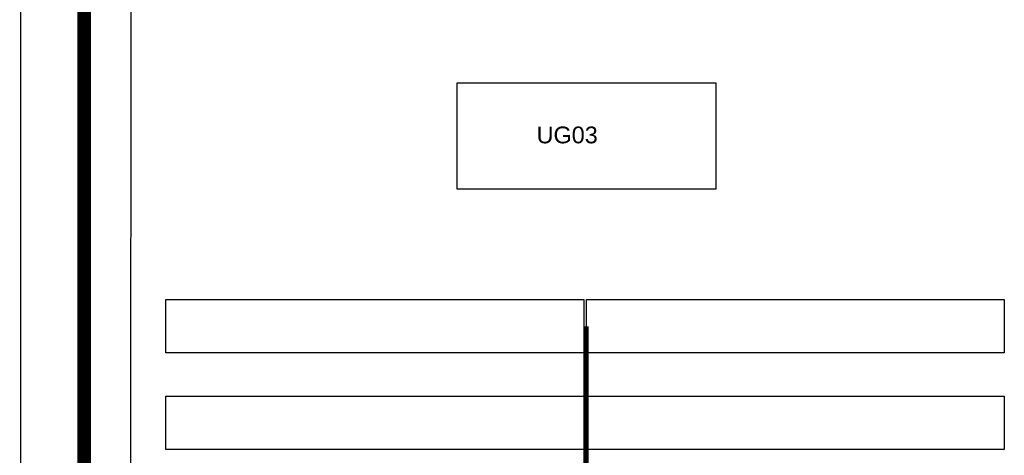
# Model space of a CAD drawing. Header units: inches. Extents: x 727810 to 1461440, y 2714588 to 5435005.
# Tile 45 of 233: x 728326 to 728397, y 2716036 to 2716067. Entities that reach past the tile are written whole.
import ezdxf

# ---------------------------------------------------------------- set-up
doc = ezdxf.new("R2010")
doc.units = ezdxf.units.IN
doc.header["$MEASUREMENT"] = 0
for name, color, linetype in [('DETAILS', 7, 'Continuous'), ('Mundra 335', 7, 'Continuous'), ('pl cable iength', 7, 'Continuous'), ('ROAD', 7, 'Continuous'), ('tranch', 7, 'Continuous')]:
    doc.layers.add(name, color=color, linetype=linetype)
doc.styles.get("Standard").update_dxf_attribs({"font": 'arial.ttf'})

msp = doc.modelspace()

# ---------------------------------------------------------------- linework, layer by layer
at = {"layer": 'DETAILS', "color": 7}
msp.add_line((728366.97483, 2716054.97565), (728357.62483, 2716054.97565), dxfattribs=at)
msp.add_lwpolyline([(728357.62483, 2716054.97565), (728357.62483, 2716062.67565), (728376.32483, 2716062.67565), (728376.32483, 2716054.97565)], close=True, dxfattribs=at)
at = {"layer": 'Mundra 335', "color": 2}
for points in [[(728336.55483, 2716046.97565), (728366.77483, 2716046.97565), (728366.77483, 2716043.11565), (728336.55483, 2716043.11565), (728336.55483, 2716046.97565)], [(728366.97483, 2716046.97565), (728397.19483, 2716046.97565), (728397.19483, 2716043.11565), (728366.97483, 2716043.11565), (728366.97483, 2716046.97565)], [(728336.55483, 2716039.97565), (728366.77483, 2716039.97565), (728366.77483, 2716036.11565), (728336.55483, 2716036.11565), (728336.55483, 2716039.97565)], [(728366.97483, 2716039.97565), (728397.19483, 2716039.97565), (728397.19483, 2716036.11565), (728366.97483, 2716036.11565), (728366.97483, 2716039.97565)]]:
    msp.add_lwpolyline(points, dxfattribs=at)
at = {"layer": 'pl cable iength', "color": 3, "lineweight": 40, "const_width": 1}
msp.add_lwpolyline([(728341.38668, 2716086.93727), (728330.6442, 2716086.93727), (728330.6442, 2715814.1839)], dxfattribs=at)
at = {"layer": 'ROAD'}
for p, q in [((728326.10412, 2716352.73386), (728325.98528, 2715823.64843)), ((728334.10511, 2716352.50069), (728333.93682, 2715823.65146))]:
    msp.add_line(p, q, dxfattribs=at)
at = {"layer": 'tranch', "const_width": 0.4}
msp.add_lwpolyline([(728366.94173, 2716013.12645), (728366.94173, 2716045.04565)], dxfattribs=at)

# ---------------------------------------------------------------- texts
at = {"layer": 'DETAILS', "color": 7, "insert": (728363.36615, 2716059.50011), "char_height": 1.21357, "attachment_point": 1}
msp.add_mtext('UG03', dxfattribs=at)

doc.saveas('drawing.dxf')
